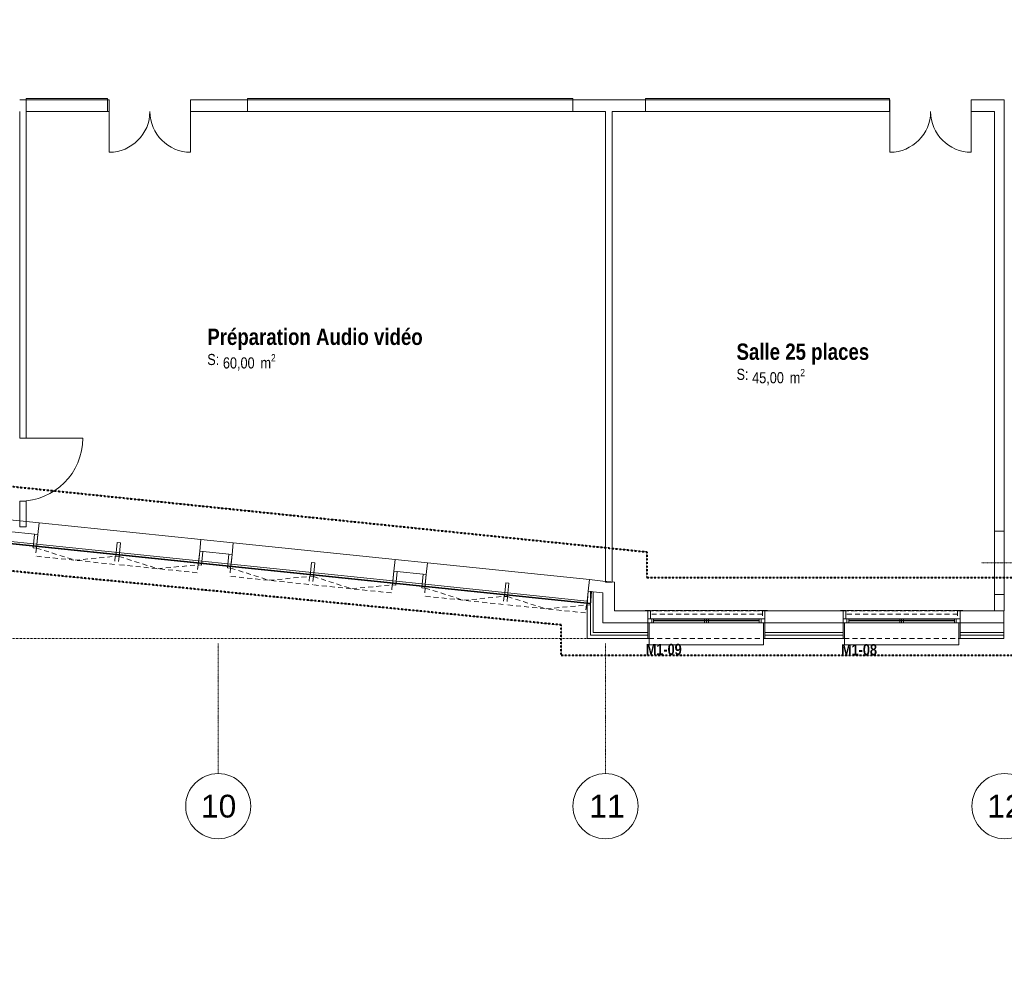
# Model space of a CAD drawing. Header units: millimetres. Extents: x -4899 to 185390, y -49258 to 65493.
# Tile 18 of 40: x 49940 to 65067, y -34614 to -19970. Entities that reach past the tile are written whole.
import ezdxf

# ---------------------------------------------------------------- set-up
doc = ezdxf.new("R2010")
doc.units = ezdxf.units.MM
doc.header["$MEASUREMENT"] = 0
for name, pattern in [('Points tirets', [6.702778, 3.527778, -1.763889, 0, -1.411111]), ('Tirets petits', [125, 75, -50]), ('Traits', [5.644444, 2.822222, -2.822222]), ('Wipeout_Contour', [1000, 0, -1000])]:
    doc.linetypes.add(name, pattern=pattern)
for name, color, linetype in [('1._R+1_1_0', 7, 'Continuous'), ('1._R+1_1_02-01 File _ Axe.Construction', 7, 'Continuous'), ('1._R+1_1_02-04 Mur.Construction', 7, 'Continuous'), ('1._R+1_1_02-04 VR et tablettes existantes', 7, 'Continuous'), ('1._R+1_1_02-05 Poteau.Construction', 7, 'Continuous'), ('1._R+1_1_02-14 Mur rideau.Construction', 7, 'Continuous'), ('1._R+1_1_08-01 2D Dessin général.2D', 7, 'Continuous'), ('1._R+1_1_08-01 contour hachures', 7, 'Continuous'), ('1._R+1_1_A-AREA-____-OTLN.Modèle IFC', 7, 'Continuous'), ('1._R+1_1_A-WALL-____-OTLN.Modèle IFC', 7, 'Continuous'), ('1._R+1_1_Fenêtres ARCHICAD', 7, 'Continuous'), ('1._R+1_1_Marques de fenêtre ARCHICAD', 7, 'Continuous'), ('1._R+1_1_Portes ARCHICAD', 7, 'Continuous')]:
    doc.layers.add(name, color=color, linetype=linetype)
doc.styles.add('STYLE_GENERE_1', font='txt')
doc.styles.add('STYLE_GENERE_3', font='txt')
doc.styles.add('STYLE_GENERE_4', font='txt')

msp = doc.modelspace()

# ---------------------------------------------------------------- wipeouts: each hides what was drawn before it
at = {"color": 254, "linetype": 'Wipeout_Contour', "lineweight": 0, "ltscale": 496538.322106}
msp.add_wipeout([(101003, 15140), (-4899, 15140), (-4899, -49258), (100952, -49258), (100953, -39236), (101003, -39236)], dxfattribs=at).dxf.layer = '1._R+1_1_0'

# ---------------------------------------------------------------- next in the draw order: linework, layer by layer
at = {"layer": '1._R+1_1_02-01 File _ Axe.Construction', "color": 7, "linetype": 'Points tirets', "lineweight": 5}
for p, q in [((52990, -30547), (52990, -29547)), ((58940, -30547), (58940, -29547)), ((52990, -30547), (52990, -31547)), ((58940, -30547), (58940, -31547))]:
    msp.add_line(p, q, dxfattribs=at)
at = {"layer": '1._R+1_1_02-01 File _ Axe.Construction', "color": 7, "linetype": 'Continuous', "lineweight": 9}
for centre in [(52990, -32047), (58940, -32047), (65070, -32047)]:
    msp.add_circle(centre, 500, dxfattribs=at)
at = {"layer": '1._R+1_1_02-01 File _ Axe.Construction', "color": 7, "linetype": 'Points tirets', "lineweight": 5}
for p in [(52990, -30547), (52990, -30547), (58940, -30547), (58940, -30547)]:
    msp.add_point(p, dxfattribs=at)
at = {"layer": '1._R+1_1_02-04 Mur.Construction', "color": 7, "linetype": 'Continuous', "lineweight": 20}
for p, q in [((50219, -27874), (50237, -27695)), ((50203, -28023), (50219, -27874)), ((52706, -28131), (52724, -27952)), ((52690, -28280), (52706, -28131)), ((52706, -28131), (53203, -28182)), ((53203, -28182), (53221, -28003)), ((53188, -28332), (53203, -28182)), ((55690, -28439), (55708, -28260)), ((56187, -28491), (56206, -28312)), ((55674, -28589), (55690, -28439)), ((55690, -28439), (56187, -28491)), ((56172, -28640), (56187, -28491)), ((58900, -28771), (58851, -28766)), ((58900, -28771), (58851, -28766)), ((58900, -28771), (58900, -29050)), ((58900, -29050), (58900, -29230)), ((58900, -29050), (58900, -29230)), ((59590, -29050), (59590, -29170)), ((61390, -29050), (61390, -29170)), ((62590, -29050), (62590, -29170)), ((64390, -29050), (64390, -29170)), ((58900, -29230), (59080, -29230)), ((59080, -29230), (59590, -29230)), ((61390, -29230), (62590, -29230)), ((64390, -29230), (65059, -29230))]:
    msp.add_line(p, q, dxfattribs=at)
at = {"layer": '1._R+1_1_02-04 Mur.Construction', "color": 7, "linetype": 'Continuous', "lineweight": 20, "flags": 128}
for points in [[(49706, -27972), (50203, -28023)], [(52690, -28280), (53188, -28332)], [(55674, -28589), (56172, -28640)], [(59590, -29050), (59080, -29050)], [(62590, -29050), (61390, -29050)]]:
    msp.add_lwpolyline(points, dxfattribs=at)
at = {"layer": '1._R+1_1_02-04 Mur.Construction', "color": 7, "linetype": 'Continuous', "lineweight": 9, "flags": 128}
for points in [[(53221, -28003), (52724, -27952)], [(56206, -28312), (55708, -28260)]]:
    msp.add_lwpolyline(points, dxfattribs=at)
at = {"layer": '1._R+1_1_02-04 VR et tablettes existantes', "color": 251, "linetype": 'Tirets petits', "lineweight": 0, "true_color": 0x5d5d5d, "flags": 128}
for points in [[(59550, -29050), (59550, -29040)], [(59550, -29040), (61430, -29040)], [(59550, -29050), (59550, -29040)], [(59550, -29040), (61430, -29040)], [(59630, -29040), (59550, -29040)], [(59550, -29040), (59550, -29050)], [(59630, -29050), (59630, -29040)], [(61350, -29040), (59630, -29040)], [(59630, -29098), (59630, -29040)], [(61430, -29040), (61350, -29040)], [(61350, -29040), (61350, -29050)], [(61350, -29098), (61350, -29040)], [(61430, -29050), (61430, -29040)], [(61430, -29040), (61430, -29050)], [(61430, -29050), (61430, -29040)], [(62550, -29050), (62550, -29040)], [(62550, -29040), (64430, -29040)], [(62550, -29050), (62550, -29040)], [(62550, -29040), (64430, -29040)], [(62630, -29040), (62550, -29040)], [(62550, -29040), (62550, -29050)], [(62630, -29050), (62630, -29040)], [(64350, -29040), (62630, -29040)], [(62630, -29098), (62630, -29040)], [(64430, -29040), (64350, -29040)], [(64350, -29040), (64350, -29050)], [(64350, -29098), (64350, -29040)], [(64430, -29050), (64430, -29040)], [(64430, -29040), (64430, -29050)], [(64430, -29050), (64430, -29040)], [(61430, -29050), (59550, -29050)], [(61430, -29050), (59550, -29050)], [(59550, -29050), (59630, -29050)], [(59590, -29170), (59590, -29050)], [(59590, -29050), (61390, -29050)], [(59590, -29170), (59590, -29050)], [(59590, -29050), (61390, -29050)], [(59590, -29050), (59590, -29170)], [(59630, -29050), (59590, -29050)], [(61390, -29170), (59590, -29170)], [(61390, -29170), (59590, -29170)], [(59630, -29170), (59590, -29170)], [(59630, -29170), (59630, -29050)], [(61350, -29098), (59630, -29098)], [(61350, -29050), (61350, -29170)], [(61390, -29050), (61350, -29050)], [(61350, -29050), (61430, -29050)], [(61390, -29170), (61350, -29170)], [(61390, -29050), (61390, -29170)], [(61390, -29050), (61390, -29170)], [(61390, -29170), (61390, -29050)], [(64430, -29050), (62550, -29050)], [(64430, -29050), (62550, -29050)], [(62550, -29050), (62630, -29050)], [(62590, -29170), (62590, -29050)], [(62590, -29050), (64390, -29050)], [(62590, -29170), (62590, -29050)], [(62590, -29050), (64390, -29050)], [(62590, -29050), (62590, -29170)], [(62630, -29050), (62590, -29050)], [(64390, -29170), (62590, -29170)], [(64390, -29170), (62590, -29170)], [(62630, -29170), (62590, -29170)], [(62630, -29170), (62630, -29050)], [(64350, -29098), (62630, -29098)], [(64350, -29050), (64350, -29170)], [(64390, -29050), (64350, -29050)], [(64350, -29050), (64430, -29050)], [(64390, -29170), (64350, -29170)], [(64390, -29050), (64390, -29170)], [(64390, -29050), (64390, -29170)], [(64390, -29170), (64390, -29050)]]:
    msp.add_lwpolyline(points, dxfattribs=at)
at = {"layer": '1._R+1_1_08-01 2D Dessin général.2D', "color": 7, "linetype": 'Tirets petits', "lineweight": 9}
for p, q in [((50197, -28083), (50184, -28208)), ((50197, -28083), (50790, -28271)), ((51396, -28334), (50184, -28208)), ((50790, -28271), (51414, -28210)), ((51409, -28210), (51396, -28334)), ((51468, -28213), (51455, -28338)), ((51468, -28213), (52061, -28401)), ((52667, -28464), (51455, -28338)), ((52061, -28401), (52684, -28340)), ((52680, -28340), (52667, -28464)), ((53181, -28391), (53168, -28517)), ((53181, -28391), (53774, -28579)), ((54380, -28642), (53168, -28517)), ((53774, -28579), (54398, -28518)), ((54393, -28518), (54380, -28642)), ((54452, -28521), (54439, -28647)), ((54452, -28521), (55045, -28709)), ((55651, -28772), (54439, -28647)), ((55045, -28709), (55668, -28648)), ((55663, -28648), (55651, -28772)), ((56170, -28698), (56157, -28823)), ((56170, -28698), (56763, -28886)), ((57369, -28948), (56157, -28823)), ((56763, -28886), (57386, -28825)), ((57381, -28824), (57369, -28948)), ((57436, -28830), (57423, -28955)), ((57436, -28830), (58029, -29018))]:
    msp.add_line(p, q, dxfattribs=at)
at = {"layer": '1._R+1_1_Fenêtres ARCHICAD', "color": 7, "linetype": 'Continuous', "lineweight": 20}
for p, q in [((50219, -27874), (50237, -27695)), ((50203, -28023), (50219, -27874)), ((52706, -28131), (52724, -27952)), ((52690, -28280), (52706, -28131)), ((53203, -28182), (53221, -28003)), ((53188, -28332), (53203, -28182)), ((55690, -28439), (55708, -28260)), ((56187, -28491), (56206, -28312)), ((55674, -28589), (55690, -28439)), ((56172, -28640), (56187, -28491))]:
    msp.add_line(p, q, dxfattribs=at)
at = {"layer": '1._R+1_1_Fenêtres ARCHICAD', "color": 7, "linetype": 'Continuous', "lineweight": 5}
for p, q in [((50237, -27695), (52724, -27952)), ((50203, -28023), (52690, -28280)), ((53221, -28003), (55708, -28260)), ((53188, -28332), (55674, -28589)), ((56206, -28312), (58692, -28569)), ((59650, -29170), (61330, -29170)), ((59680, -29170), (61300, -29170)), ((60520, -29170), (60460, -29170)), ((60520, -29170), (60460, -29170)), ((60520, -29170), (60460, -29170)), ((62650, -29170), (64330, -29170)), ((62680, -29170), (64300, -29170)), ((63520, -29170), (63460, -29170)), ((63520, -29170), (63460, -29170)), ((63520, -29170), (63460, -29170)), ((59650, -29230), (61330, -29230)), ((59680, -29230), (61300, -29230)), ((60520, -29230), (60460, -29230)), ((60520, -29230), (60460, -29230)), ((60520, -29230), (60460, -29230)), ((62650, -29230), (64330, -29230)), ((62680, -29230), (64300, -29230)), ((63520, -29230), (63460, -29230)), ((63520, -29230), (63460, -29230)), ((63520, -29230), (63460, -29230)), ((61370, -29570), (59610, -29570)), ((64370, -29570), (62610, -29570))]:
    msp.add_line(p, q, dxfattribs=at)
at = {"layer": '1._R+1_1_Fenêtres ARCHICAD', "color": 7, "linetype": 'Continuous', "lineweight": 13}
for p, q in [((59650, -29230), (59650, -29170)), ((59650, -29170), (59680, -29170)), ((59680, -29170), (59680, -29230)), ((59680, -29193), (61300, -29193)), ((60490, -29170), (60460, -29170)), ((60460, -29170), (60460, -29230)), ((60490, -29170), (60460, -29170)), ((60460, -29170), (60460, -29230)), ((60490, -29170), (60460, -29170)), ((60460, -29170), (60460, -29230)), ((60520, -29193), (60460, -29193)), ((60520, -29193), (60460, -29193)), ((60520, -29193), (60460, -29193)), ((60490, -29230), (60490, -29170)), ((60490, -29230), (60490, -29170)), ((60490, -29170), (60520, -29170)), ((60490, -29230), (60490, -29170)), ((60490, -29230), (60490, -29170)), ((60490, -29170), (60520, -29170)), ((60490, -29230), (60490, -29170)), ((60490, -29230), (60490, -29170)), ((60490, -29170), (60520, -29170)), ((60520, -29170), (60520, -29230)), ((60520, -29170), (60520, -29230)), ((60520, -29170), (60520, -29230)), ((61330, -29170), (61300, -29170)), ((61300, -29170), (61300, -29230)), ((61330, -29230), (61330, -29170)), ((62650, -29230), (62650, -29170)), ((62650, -29170), (62680, -29170)), ((62680, -29170), (62680, -29230)), ((62680, -29193), (64300, -29193)), ((63490, -29170), (63460, -29170)), ((63460, -29170), (63460, -29230)), ((63490, -29170), (63460, -29170)), ((63460, -29170), (63460, -29230)), ((63490, -29170), (63460, -29170)), ((63460, -29170), (63460, -29230)), ((63520, -29193), (63460, -29193)), ((63520, -29193), (63460, -29193)), ((63520, -29193), (63460, -29193)), ((63490, -29230), (63490, -29170)), ((63490, -29230), (63490, -29170)), ((63490, -29170), (63520, -29170)), ((63490, -29230), (63490, -29170)), ((63490, -29230), (63490, -29170)), ((63490, -29170), (63520, -29170)), ((63490, -29230), (63490, -29170)), ((63490, -29230), (63490, -29170)), ((63490, -29170), (63520, -29170)), ((63520, -29170), (63520, -29230)), ((63520, -29170), (63520, -29230)), ((63520, -29170), (63520, -29230)), ((64330, -29170), (64300, -29170)), ((64300, -29170), (64300, -29230)), ((64330, -29230), (64330, -29170)), ((59680, -29230), (59650, -29230)), ((59680, -29200), (61300, -29200)), ((60520, -29200), (60460, -29200)), ((60520, -29200), (60460, -29200)), ((60520, -29200), (60460, -29200)), ((60460, -29230), (60490, -29230)), ((60460, -29230), (60490, -29230)), ((60460, -29230), (60490, -29230)), ((60520, -29230), (60490, -29230)), ((60520, -29230), (60490, -29230)), ((60520, -29230), (60490, -29230)), ((61300, -29230), (61330, -29230)), ((62680, -29230), (62650, -29230)), ((62680, -29200), (64300, -29200)), ((63520, -29200), (63460, -29200)), ((63520, -29200), (63460, -29200)), ((63520, -29200), (63460, -29200)), ((63460, -29230), (63490, -29230)), ((63460, -29230), (63490, -29230)), ((63460, -29230), (63490, -29230)), ((63520, -29230), (63490, -29230)), ((63520, -29230), (63490, -29230)), ((63520, -29230), (63490, -29230)), ((64300, -29230), (64330, -29230))]:
    msp.add_line(p, q, dxfattribs=at)
at = {"layer": '1._R+1_1_Fenêtres ARCHICAD', "color": 7, "linetype": 'Continuous', "lineweight": 13, "flags": 128}
for points in [[(59590, -29230), (59590, -29170), (59650, -29170), (59650, -29230)], [(61390, -29230), (61390, -29170), (61330, -29170), (61330, -29230)], [(62590, -29230), (62590, -29170), (62650, -29170), (62650, -29230)], [(64390, -29230), (64390, -29170), (64330, -29170), (64330, -29230)]]:
    msp.add_lwpolyline(points, close=True, dxfattribs=at)

# ---------------------------------------------------------------- next in the draw order: texts
at = {"layer": '1._R+1_1_02-01 File _ Axe.Construction', "color": 7, "linetype": 'Continuous', "lineweight": 9, "char_height": 350, "attachment_point": 1, "style": 'STYLE_GENERE_4'}
for s, insert in [('\\A1;{\\pql;\\pt0;\\fArial|b0|i0|c0|p38;10}', (52724, -31872)), ('\\A1;{\\pql;\\pt0;\\fArial|b0|i0|c0|p38;11}', (58692, -31872)), ('\\A1;{\\pql;\\pt0;\\fArial|b0|i0|c0|p38;12}', (64804, -31872))]:
    msp.add_mtext(s, dxfattribs=dict(at, insert=insert))
at = {"layer": '1._R+1_1_A-AREA-____-OTLN.Modèle IFC', "color": 7, "linetype": 'Continuous', "lineweight": 9, "attachment_point": 1}
for s, insert, char_height, style in [('\\A1;{\\pql;\\pt0;\\fArial Narrow|b1|i0|c0|p34;Préparation Audio vidéo}', (52822, -24715), 250, 'STYLE_GENERE_1'), ('\\A1;{\\pql;\\pt0;\\fArial Narrow|b1|i0|c0|p34;Salle 25 places}', (60953, -24943), 250, 'STYLE_GENERE_1'), ('\\A1;{\\pql;\\pt0;\\fArial Narrow|b0|i0|c0|p34;S: }', (52822, -25103), 170, 'STYLE_GENERE_3'), ('\\A1;{\\pql;\\pt0,100;\\fArial Narrow|b0|i0|c0|p34;60,00\\fArial Narrow|b0|i0|c0|p34;\\A1{\\H.66x;\\S^  ;}\\fArial Narrow|b0|i0|c0|p34; m\\fArial Narrow|b0|i0|c0|p34;\\A1{\\H.66x;\\S2^  ;}}', (53062, -25106), 170, 'STYLE_GENERE_3'), ('\\A1;{\\pql;\\pt0;\\fArial Narrow|b0|i0|c0|p34;S: }', (60953, -25331), 170, 'STYLE_GENERE_3'), ('\\A1;{\\pql;\\pt0,100;\\fArial Narrow|b0|i0|c0|p34;45,00\\fArial Narrow|b0|i0|c0|p34;\\A1{\\H.66x;\\S^  ;}\\fArial Narrow|b0|i0|c0|p34; m\\fArial Narrow|b0|i0|c0|p34;\\A1{\\H.66x;\\S2^  ;}}', (61193, -25333), 170, 'STYLE_GENERE_3')]:
    msp.add_mtext(s, dxfattribs=dict(at, insert=insert, char_height=char_height, style=style))
at = {"layer": '1._R+1_1_Marques de fenêtre ARCHICAD', "color": 7, "linetype": 'Continuous', "lineweight": 9, "char_height": 170, "attachment_point": 7, "style": 'STYLE_GENERE_1'}
for s, insert in [('\\A1;{\\pql;\\pt0;\\fArial Narrow|b1|i0|c0|p34;M1-09}', (59559, -29727)), ('\\A1;{\\pql;\\pt0;\\fArial Narrow|b1|i0|c0|p34;M1-08}', (62559, -29732))]:
    msp.add_mtext(s, dxfattribs=dict(at, insert=insert))

# ---------------------------------------------------------------- next in the draw order: wipeouts: each hides what was drawn before it
at = {"color": 254, "linetype": 'Wipeout_Contour', "lineweight": 0, "ltscale": 326907.86328}
msp.add_wipeout([(58660, -28882), (58660, -28897), (58710, -28863), (58710, -28752), (58674, -28748)], dxfattribs=at).dxf.layer = '1._R+1_1_02-04 Mur.Construction'
at = {"color": 254, "linetype": 'Wipeout_Contour', "lineweight": 0, "ltscale": 196939.447456}
msp.add_wipeout([(58710, -29420), (58660, -29420), (58660, -29470)], dxfattribs=at).dxf.layer = '1._R+1_1_02-04 Mur.Construction'
at = {"color": 254, "linetype": 'Wipeout_Contour', "lineweight": 0, "ltscale": 274512.417912}
msp.add_wipeout([(62590, -29420), (61390, -29420), (61390, -29470), (62590, -29470)], dxfattribs=at).dxf.layer = '1._R+1_1_02-04 Mur.Construction'
at = {"color": 254, "linetype": 'Wipeout_Contour', "lineweight": 0, "ltscale": 284430.588563}
msp.add_wipeout([(64390, -29420), (64390, -29470), (65059, -29470), (65059, -29420)], dxfattribs=at).dxf.layer = '1._R+1_1_02-04 Mur.Construction'
at = {"color": 254, "linetype": 'Wipeout_Contour', "lineweight": 0, "ltscale": 217339.606225}
msp.add_wipeout([(49940, -21380), (50040, -21380), (50040, -21200), (49940, -21200)], dxfattribs=at).dxf.layer = '1._R+1_1_A-WALL-____-OTLN.Modèle IFC'
at = {"color": 254, "linetype": 'Wipeout_Contour', "lineweight": 0, "ltscale": 222179.306665}
msp.add_wipeout([(51290, -21380), (51315, -21380), (51315, -21200), (51290, -21200)], dxfattribs=at).dxf.layer = '1._R+1_1_A-WALL-____-OTLN.Modèle IFC'
at = {"color": 254, "linetype": 'Wipeout_Contour', "lineweight": 0, "ltscale": 228475.64673}
msp.add_wipeout([(52565, -21380), (53440, -21380), (53440, -21200), (52565, -21200)], dxfattribs=at).dxf.layer = '1._R+1_1_A-WALL-____-OTLN.Modèle IFC'
at = {"color": 254, "linetype": 'Wipeout_Contour', "lineweight": 0, "ltscale": 250886.949268}
msp.add_wipeout([(58440, -21380), (59555, -21380), (59555, -21200), (58440, -21200)], dxfattribs=at).dxf.layer = '1._R+1_1_A-WALL-____-OTLN.Modèle IFC'
at = {"color": 254, "linetype": 'Wipeout_Contour', "lineweight": 0, "ltscale": 267166.428981}
msp.add_wipeout([(63305, -21380), (63310, -21380), (63310, -21200), (63305, -21200)], dxfattribs=at).dxf.layer = '1._R+1_1_A-WALL-____-OTLN.Modèle IFC'
at = {"color": 254, "linetype": 'Wipeout_Contour', "lineweight": 0, "ltscale": 205264.434398}
msp.add_wipeout([(64915, -21380), (65065, -21380), (65065, -21200)], dxfattribs=at).dxf.layer = '1._R+1_1_A-WALL-____-OTLN.Modèle IFC'
at = {"color": 254, "linetype": 'Wipeout_Contour', "lineweight": 0, "ltscale": 228341.178978}
msp.add_wipeout([(50040, -27365), (49940, -27365), (49940, -27760), (50040, -27760)], dxfattribs=at).dxf.layer = '1._R+1_1_A-WALL-____-OTLN.Modèle IFC'
at = {"color": 254, "linetype": 'Wipeout_Contour', "lineweight": 0, "ltscale": 284540.609069}
msp.add_wipeout([(64915, -29050), (65065, -29050), (65065, -28795), (64915, -28795)], dxfattribs=at).dxf.layer = '1._R+1_1_A-WALL-____-OTLN.Modèle IFC'

# ---------------------------------------------------------------- next in the draw order: linework, layer by layer
at = {"layer": '1._R+1_1_02-04 Mur.Construction', "color": 7, "linetype": 'Continuous', "lineweight": 20}
msp.add_line((49722, -27823), (50219, -27874), dxfattribs=at)
at = {"layer": '1._R+1_1_02-04 Mur.Construction', "color": 7, "linetype": 'Continuous', "lineweight": 9, "flags": 128}
msp.add_lwpolyline([(50237, -27695), (49740, -27644)], dxfattribs=at)
at = {"layer": '1._R+1_1_02-04 Mur.Construction', "color": 7, "linetype": 'Continuous', "lineweight": 20, "flags": 128}
for points in [[(65059, -29050), (64390, -29050)], [(65059, -29230), (65059, -29050)]]:
    msp.add_lwpolyline(points, dxfattribs=at)
at = {"layer": '1._R+1_1_A-WALL-____-OTLN.Modèle IFC', "color": 7, "linetype": 'Continuous', "lineweight": 20}
for p, q in [((50040, -21380), (50040, -21200)), ((51290, -21380), (51290, -21200)), ((51315, -21380), (51315, -21200)), ((52565, -21380), (52565, -21200)), ((53440, -21380), (53440, -21200)), ((58440, -21380), (58440, -21200)), ((59555, -21380), (59555, -21200)), ((63305, -21380), (63305, -21200)), ((63310, -21380), (63310, -21200)), ((49940, -27365), (50040, -27365))]:
    msp.add_line(p, q, dxfattribs=at)
at = {"layer": '1._R+1_1_A-WALL-____-OTLN.Modèle IFC', "color": 7, "linetype": 'Continuous', "lineweight": 5}
for p, q in [((51290, -21200), (50040, -21200)), ((58440, -21200), (53440, -21200)), ((63305, -21200), (59555, -21200)), ((50040, -21380), (51290, -21380)), ((53440, -21380), (58440, -21380)), ((59555, -21380), (63305, -21380))]:
    msp.add_line(p, q, dxfattribs=at)
at = {"layer": '1._R+1_1_A-WALL-____-OTLN.Modèle IFC', "color": 7, "linetype": 'Continuous', "lineweight": 20, "flags": 128}
for points in [[(50040, -21200), (49940, -21200)], [(51315, -21200), (51290, -21200)], [(53440, -21200), (52565, -21200)], [(59555, -21200), (58440, -21200)], [(63310, -21200), (63305, -21200)], [(51290, -21380), (51315, -21380)], [(52565, -21380), (53440, -21380)], [(58440, -21380), (58940, -21380)], [(59040, -21380), (59555, -21380)], [(63305, -21380), (63310, -21380)], [(49940, -27365), (49940, -27760)], [(50040, -27760), (50040, -27365)], [(49940, -27760), (50040, -27760)], [(64915, -28795), (64915, -29050)], [(65065, -29050), (65065, -28795)], [(64915, -29050), (65065, -29050)]]:
    msp.add_lwpolyline(points, dxfattribs=at)
at = {"layer": '1._R+1_1_Fenêtres ARCHICAD', "color": 7, "linetype": 'Continuous', "lineweight": 5}
for p, q in [((50040, -21180), (51290, -21180)), ((50040, -21380), (50040, -21180)), ((51290, -21180), (51290, -21380)), ((53440, -21180), (58440, -21180)), ((53440, -21380), (53440, -21180)), ((58440, -21180), (58440, -21380)), ((59555, -21180), (63305, -21180)), ((59555, -21380), (59555, -21180)), ((63305, -21180), (63305, -21380)), ((51290, -21380), (50040, -21380)), ((58440, -21380), (53440, -21380)), ((63305, -21380), (59555, -21380))]:
    msp.add_line(p, q, dxfattribs=at)
at = {"layer": '1._R+1_1_Portes ARCHICAD', "color": 7, "linetype": 'Continuous', "lineweight": 5}
for p, q in [((51315, -21380), (51315, -22005)), ((52565, -21380), (52565, -22005)), ((63310, -21380), (63310, -22005))]:
    msp.add_line(p, q, dxfattribs=at)
for centre, start, end in [((51315, -21380), 270, 0), ((52565, -21380), 180, 270), ((63310, -21380), 270, 0)]:
    msp.add_arc(centre, 625, start, end, dxfattribs=at)

# ---------------------------------------------------------------- next in the draw order: wipeouts: each hides what was drawn before it
at = {"color": 254, "linetype": 'Wipeout_Contour', "lineweight": 0, "ltscale": 261648.027577}
msp.add_wipeout([(58750, -28756), (58710, -28752), (58710, -28863), (58750, -28835)], dxfattribs=at).dxf.layer = '1._R+1_1_02-04 Mur.Construction'
at = {"color": 254, "linetype": 'Wipeout_Contour', "lineweight": 0, "ltscale": 197006.365996}
msp.add_wipeout([(58710, -29380), (58710, -29420), (58750, -29380)], dxfattribs=at).dxf.layer = '1._R+1_1_02-04 Mur.Construction'
at = {"color": 254, "linetype": 'Wipeout_Contour', "lineweight": 0, "ltscale": 274435.22732}
msp.add_wipeout([(61390, -29420), (62590, -29420), (62590, -29380), (61390, -29380)], dxfattribs=at).dxf.layer = '1._R+1_1_02-04 Mur.Construction'
at = {"color": 254, "linetype": 'Wipeout_Contour', "lineweight": 0, "ltscale": 284356.093685}
msp.add_wipeout([(64390, -29420), (65059, -29420), (65059, -29380), (64390, -29380)], dxfattribs=at).dxf.layer = '1._R+1_1_02-04 Mur.Construction'
at = {"color": 254, "linetype": 'Wipeout_Contour', "lineweight": 0, "ltscale": 272594.358735}
msp.add_wipeout([(64915, -21200), (64560, -21200), (64560, -21380), (64915, -21380)], dxfattribs=at).dxf.layer = '1._R+1_1_A-WALL-____-OTLN.Modèle IFC'

# ---------------------------------------------------------------- next in the draw order: linework, layer by layer
at = {"layer": '1._R+1_1_02-04 Mur.Construction', "color": 7, "linetype": 'Continuous', "lineweight": 20}
for p, q in [((58674, -28748), (58692, -28569)), ((58710, -28752), (58674, -28748)), ((58710, -28752), (58674, -28748)), ((58750, -28756), (58710, -28752)), ((58750, -28756), (58710, -28752)), ((61390, -29380), (61390, -29170)), ((62590, -29380), (62590, -29170)), ((64390, -29380), (64390, -29170)), ((61390, -29380), (62590, -29380)), ((61390, -29420), (61390, -29380)), ((61390, -29470), (61390, -29420)), ((62590, -29420), (62590, -29380)), ((62590, -29470), (62590, -29420)), ((64390, -29380), (65059, -29380)), ((64390, -29420), (64390, -29380)), ((64390, -29470), (64390, -29420))]:
    msp.add_line(p, q, dxfattribs=at)
at = {"layer": '1._R+1_1_02-04 Mur.Construction', "color": 7, "linetype": 'Continuous', "lineweight": 9}
for p, q in [((61390, -29420), (62590, -29420)), ((64390, -29420), (65059, -29420))]:
    msp.add_line(p, q, dxfattribs=at)
at = {"layer": '1._R+1_1_02-04 Mur.Construction', "color": 7, "linetype": 'Continuous', "lineweight": 20, "flags": 128}
for points in [[(65059, -29380), (65059, -29230)], [(61390, -29470), (62590, -29470)], [(64390, -29470), (65059, -29470)], [(65059, -29420), (65059, -29380)], [(65059, -29470), (65059, -29420)]]:
    msp.add_lwpolyline(points, dxfattribs=at)
at = {"layer": '1._R+1_1_08-01 2D Dessin général.2D', "color": 7, "linetype": 'Tirets petits', "lineweight": 9}
msp.add_line((62610, -29470), (64370, -29470), dxfattribs=at)
at = {"layer": '1._R+1_1_A-WALL-____-OTLN.Modèle IFC', "color": 7, "linetype": 'Continuous', "lineweight": 20}
msp.add_line((64560, -21380), (64560, -21200), dxfattribs=at)
at = {"layer": '1._R+1_1_Fenêtres ARCHICAD', "color": 7, "linetype": 'Continuous', "lineweight": 20}
msp.add_line((58674, -28748), (58692, -28569), dxfattribs=at)
at = {"layer": '1._R+1_1_Fenêtres ARCHICAD', "color": 7, "linetype": 'Continuous', "lineweight": 5}
for p, q in [((61370, -29470), (61370, -29570)), ((62610, -29570), (62610, -29470)), ((64370, -29470), (64370, -29570))]:
    msp.add_line(p, q, dxfattribs=at)
at = {"layer": '1._R+1_1_Fenêtres ARCHICAD', "color": 7, "linetype": 'Continuous', "lineweight": 13, "flags": 128}
for points in [[(61390, -29230), (61390, -29470), (61370, -29470), (61370, -29230)], [(62610, -29230), (62610, -29470), (62590, -29470), (62590, -29230)], [(64390, -29230), (64390, -29470), (64370, -29470), (64370, -29230)]]:
    msp.add_lwpolyline(points, close=True, dxfattribs=at)
at = {"layer": '1._R+1_1_Portes ARCHICAD', "color": 7, "linetype": 'Continuous', "lineweight": 5}
msp.add_line((64560, -21380), (64560, -22005), dxfattribs=at)
msp.add_arc((64560, -21380), 625, 180, 270, dxfattribs=at)

# ---------------------------------------------------------------- next in the draw order: wipeouts: each hides what was drawn before it
at = {"color": 254, "linetype": 'Wipeout_Contour', "lineweight": 0, "ltscale": 197006.115211}
msp.add_wipeout([(58710, -29420), (58660, -29470), (58710, -29470)], dxfattribs=at).dxf.layer = '1._R+1_1_02-04 Mur.Construction'
at = {"color": 254, "linetype": 'Wipeout_Contour', "lineweight": 0, "ltscale": 205066.491228}
msp.add_wipeout([(64915, -21200), (64915, -21380), (65065, -21200)], dxfattribs=at).dxf.layer = '1._R+1_1_A-WALL-____-OTLN.Modèle IFC'
at = {"color": 254, "linetype": 'Wipeout_Contour', "lineweight": 0, "ltscale": 221801.54886}
msp.add_wipeout([(50040, -21380), (49940, -21380), (49940, -26395), (50040, -26395)], dxfattribs=at).dxf.layer = '1._R+1_1_A-WALL-____-OTLN.Modèle IFC'
at = {"color": 254, "linetype": 'Wipeout_Contour', "lineweight": 0, "ltscale": 256609.178966}
msp.add_wipeout([(58940, -21380), (58940, -28605), (59040, -28605), (59040, -21380)], dxfattribs=at).dxf.layer = '1._R+1_1_A-WALL-____-OTLN.Modèle IFC'

# ---------------------------------------------------------------- next in the draw order: linework, layer by layer
at = {"layer": '1._R+1_1_02-04 Mur.Construction', "color": 7, "linetype": 'Continuous', "lineweight": 9, "flags": 128}
msp.add_lwpolyline([(58900, -28590), (58692, -28569)], dxfattribs=at)
at = {"layer": '1._R+1_1_02-04 Mur.Construction', "color": 7, "linetype": 'Continuous', "lineweight": 20, "flags": 128}
for points in [[(59080, -28609), (58900, -28590)], [(59080, -29050), (59080, -28609)]]:
    msp.add_lwpolyline(points, dxfattribs=at)
at = {"layer": '1._R+1_1_A-WALL-____-OTLN.Modèle IFC', "color": 7, "linetype": 'Continuous', "lineweight": 20}
msp.add_line((49940, -26395), (50040, -26395), dxfattribs=at)
at = {"layer": '1._R+1_1_A-WALL-____-OTLN.Modèle IFC', "color": 7, "linetype": 'Continuous', "lineweight": 20, "flags": 128}
for points in [[(65065, -21200), (64560, -21200)], [(65065, -21200), (65065, -21380)], [(49940, -21380), (49940, -26395)], [(50040, -26395), (50040, -21380)], [(58940, -21380), (58940, -28605)], [(59040, -28605), (59040, -21380)], [(64560, -21380), (64915, -21380)], [(58940, -28605), (59040, -28605)]]:
    msp.add_lwpolyline(points, dxfattribs=at)
at = {"layer": '1._R+1_1_Portes ARCHICAD', "color": 7, "linetype": 'Continuous', "lineweight": 5}
msp.add_line((49940, -26395), (50910, -26395), dxfattribs=at)
msp.add_arc((49940, -26395), 970, 270, 0, dxfattribs=at)

# ---------------------------------------------------------------- next in the draw order: wipeouts: each hides what was drawn before it
at = {"color": 254, "linetype": 'Wipeout_Contour', "lineweight": 0, "ltscale": 264295.326596}
msp.add_wipeout([(58710, -29420), (58710, -29470), (59590, -29470), (59590, -29420)], dxfattribs=at).dxf.layer = '1._R+1_1_02-04 Mur.Construction'

# ---------------------------------------------------------------- next in the draw order: wipeouts: each hides what was drawn before it
at = {"color": 254, "linetype": 'Wipeout_Contour', "lineweight": 0, "ltscale": 197059.593492}
msp.add_wipeout([(58710, -29420), (58750, -29420), (58750, -29380)], dxfattribs=at).dxf.layer = '1._R+1_1_02-04 Mur.Construction'
at = {"color": 254, "linetype": 'Wipeout_Contour', "lineweight": 0, "ltscale": 278224.913787}
msp.add_wipeout([(64915, -21380), (64915, -27825), (65065, -27825), (65065, -21380)], dxfattribs=at).dxf.layer = '1._R+1_1_A-WALL-____-OTLN.Modèle IFC'

# ---------------------------------------------------------------- next in the draw order: linework, layer by layer
at = {"layer": '1._R+1_1_02-04 Mur.Construction', "color": 7, "linetype": 'Continuous', "lineweight": 20, "flags": 128}
msp.add_lwpolyline([(58660, -29470), (58660, -29420)], dxfattribs=at)
at = {"layer": '1._R+1_1_A-WALL-____-OTLN.Modèle IFC', "color": 7, "linetype": 'Continuous', "lineweight": 20, "flags": 128}
for points in [[(64915, -21380), (64915, -27825)], [(65065, -27825), (65065, -21380)]]:
    msp.add_lwpolyline(points, dxfattribs=at)

# ---------------------------------------------------------------- next in the draw order: wipeouts: each hides what was drawn before it
at = {"color": 254, "linetype": 'Wipeout_Contour', "lineweight": 0, "ltscale": 264286.69047}
msp.add_wipeout([(58750, -29420), (59590, -29420), (59590, -29380), (58750, -29380)], dxfattribs=at).dxf.layer = '1._R+1_1_02-04 Mur.Construction'

# ---------------------------------------------------------------- next in the draw order: linework, layer by layer
at = {"layer": '1._R+1_1_02-04 Mur.Construction', "color": 7, "linetype": 'Continuous', "lineweight": 20}
for p, q in [((59590, -29380), (59590, -29170)), ((58750, -29230), (58750, -29380)), ((58750, -29380), (58900, -29380)), ((58900, -29380), (59590, -29380)), ((59590, -29420), (59590, -29380)), ((59590, -29470), (59590, -29420))]:
    msp.add_line(p, q, dxfattribs=at)
at = {"layer": '1._R+1_1_02-04 Mur.Construction', "color": 7, "linetype": 'Continuous', "lineweight": 9}
for p, q in [((58710, -29420), (58750, -29420)), ((58750, -29420), (59590, -29420))]:
    msp.add_line(p, q, dxfattribs=at)
at = {"layer": '1._R+1_1_02-04 Mur.Construction', "color": 7, "linetype": 'Continuous', "lineweight": 20, "flags": 128}
msp.add_lwpolyline([(58660, -29470), (59590, -29470)], dxfattribs=at)
at = {"layer": '1._R+1_1_08-01 2D Dessin général.2D', "color": 7, "linetype": 'Tirets petits', "lineweight": 9}
msp.add_line((59610, -29470), (61370, -29470), dxfattribs=at)
at = {"layer": '1._R+1_1_Fenêtres ARCHICAD', "color": 7, "linetype": 'Continuous', "lineweight": 5}
msp.add_line((59610, -29570), (59610, -29470), dxfattribs=at)
at = {"layer": '1._R+1_1_Fenêtres ARCHICAD', "color": 7, "linetype": 'Continuous', "lineweight": 13, "flags": 128}
msp.add_lwpolyline([(59610, -29230), (59610, -29470), (59590, -29470), (59590, -29230)], close=True, dxfattribs=at)

# ---------------------------------------------------------------- next in the draw order: wipeouts: each hides what was drawn before it
at = {"color": 254, "linetype": 'Wipeout_Contour', "lineweight": 0, "ltscale": 283558.522263}
msp.add_wipeout([(65065, -27825), (64915, -27825), (64915, -28795), (65065, -28795)], dxfattribs=at).dxf.layer = '1._R+1_1_A-WALL-____-OTLN.Modèle IFC'

# ---------------------------------------------------------------- next in the draw order: linework, layer by layer
at = {"layer": '1._R+1_1_A-WALL-____-OTLN.Modèle IFC', "color": 7, "linetype": 'Points tirets', "lineweight": 5}
msp.add_line((64715, -28310), (65265, -28310), dxfattribs=at)
at = {"layer": '1._R+1_1_A-WALL-____-OTLN.Modèle IFC', "color": 7, "linetype": 'Continuous', "lineweight": 5, "flags": 128}
for points in [[(64915, -27825), (64915, -28795)], [(65065, -28795), (65065, -27825)]]:
    msp.add_lwpolyline(points, dxfattribs=at)
at = {"layer": '1._R+1_1_A-WALL-____-OTLN.Modèle IFC', "color": 7, "linetype": 'Continuous', "lineweight": 13, "flags": 128}
for points in [[(65065, -27825), (64915, -27825)], [(64915, -28795), (65065, -28795)]]:
    msp.add_lwpolyline(points, dxfattribs=at)

# ---------------------------------------------------------------- next in the draw order: wipeouts: each hides what was drawn before it
at = {"color": 254, "linetype": 'Wipeout_Contour', "lineweight": 0, "ltscale": 262105.408905}
msp.add_wipeout([(58660, -28897), (58660, -29420), (58710, -29420), (58710, -28863)], dxfattribs=at).dxf.layer = '1._R+1_1_02-04 Mur.Construction'

# ---------------------------------------------------------------- next in the draw order: linework, layer by layer
at = {"layer": '1._R+1_1_08-01 2D Dessin général.2D', "color": 7, "linetype": 'Traits', "lineweight": 9}
msp.add_line((58660, -29470), (34855, -29470), dxfattribs=at)

# ---------------------------------------------------------------- next in the draw order: wipeouts: each hides what was drawn before it
at = {"color": 254, "linetype": 'Wipeout_Contour', "lineweight": 0, "ltscale": 262203.553007}
msp.add_wipeout([(58750, -29380), (58750, -28835), (58710, -28863), (58710, -29380)], dxfattribs=at).dxf.layer = '1._R+1_1_02-04 Mur.Construction'

# ---------------------------------------------------------------- next in the draw order: linework, layer by layer
at = {"layer": '1._R+1_1_02-04 Mur.Construction', "color": 7, "linetype": 'Continuous', "lineweight": 20}
for p, q in [((58658, -28897), (58674, -28748)), ((58660, -28882), (58660, -28897)), ((58660, -28882), (58660, -28897)), ((58750, -28756), (58750, -28835)), ((58851, -28766), (58750, -28756)), ((58851, -28766), (58750, -28756)), ((58750, -28835), (58750, -29230)), ((58750, -29230), (58750, -29380))]:
    msp.add_line(p, q, dxfattribs=at)
at = {"layer": '1._R+1_1_02-04 Mur.Construction', "color": 7, "linetype": 'Continuous', "lineweight": 9}
for p, q in [((58710, -28752), (58710, -28863)), ((58710, -28863), (58710, -29380)), ((58710, -29380), (58710, -29420))]:
    msp.add_line(p, q, dxfattribs=at)
at = {"layer": '1._R+1_1_02-04 Mur.Construction', "color": 7, "linetype": 'Continuous', "lineweight": 20, "flags": 128}
for points in [[(58658, -28897), (58660, -28897)], [(58660, -28897), (58660, -29420)]]:
    msp.add_lwpolyline(points, dxfattribs=at)
at = {"layer": '1._R+1_1_08-01 2D Dessin général.2D', "color": 7, "linetype": 'Tirets petits', "lineweight": 9}
for p, q in [((58635, -29080), (57423, -28955)), ((58029, -29018), (58652, -28957)), ((58648, -28956), (58635, -29080))]:
    msp.add_line(p, q, dxfattribs=at)
at = {"layer": '1._R+1_1_08-01 contour hachures', "color": 7, "linetype": 'Traits', "lineweight": 40, "flags": 128}
msp.add_lwpolyline([(34077, -24121), (44498, -24121), (44498, -26589), (59577, -28143), (59577, -28534), (87631, -28534), (87631, -27701), (89762, -27701), (89762, -28534), (88867, -28534), (88867, -29736), (58257, -29736), (58257, -29265), (42913, -27760), (42913, -25953), (41548, -25953), (35361, -25953), (35361, -29736), (30292, -29736), (30292, -28534), (34077, -28534)], close=True, dxfattribs=at)
at = {"layer": '1._R+1_1_Fenêtres ARCHICAD', "color": 7, "linetype": 'Continuous', "lineweight": 5}
msp.add_line((56172, -28640), (58658, -28897), dxfattribs=at)
at = {"layer": '1._R+1_1_Fenêtres ARCHICAD', "color": 7, "linetype": 'Continuous', "lineweight": 20}
msp.add_line((58658, -28897), (58674, -28748), dxfattribs=at)

# ---------------------------------------------------------------- next in the draw order: wipeouts: each hides what was drawn before it
at = {"color": 254, "linetype": 'Wipeout_Contour', "lineweight": 0, "ltscale": 233413.352892}
msp.add_wipeout([(43350, -27355), (58706, -28941), (58707, -28931), (43350, -27345)], dxfattribs=at).dxf.layer = '1._R+1_1_02-14 Mur rideau.Construction'

# ---------------------------------------------------------------- next in the draw order: linework, layer by layer
at = {"layer": '1._R+1_1_02-05 Poteau.Construction', "color": 7, "linetype": 'Continuous', "lineweight": 13, "flags": 128}
for points in [[(50148, -28078), (50197, -28083), (50219, -27874), (50169, -27869)], [(51418, -28208), (51468, -28213), (51489, -28004), (51440, -27999)], [(52684, -28340), (52734, -28345), (52755, -28136), (52706, -28131)], [(53132, -28386), (53181, -28391), (53203, -28182), (53153, -28177)], [(54402, -28516), (54452, -28521), (54473, -28312), (54424, -28307)], [(55668, -28648), (55718, -28653), (55740, -28445), (55690, -28439)], [(56116, -28693), (56165, -28698), (56187, -28490), (56137, -28484)], [(57386, -28825), (57436, -28830), (57457, -28621), (57408, -28616)], [(58652, -28957), (58702, -28962), (58724, -28753), (58674, -28748)]]:
    msp.add_lwpolyline(points, close=True, dxfattribs=at)
at = {"layer": '1._R+1_1_02-14 Mur rideau.Construction', "color": 7, "linetype": 'Continuous', "lineweight": 20, "flags": 128}
for points in [[(43340, -27354), (58706, -28941)], [(58707, -28931), (43350, -27345)], [(58707, -28931), (58706, -28941)]]:
    msp.add_lwpolyline(points, dxfattribs=at)

doc.saveas('drawing.dxf')
